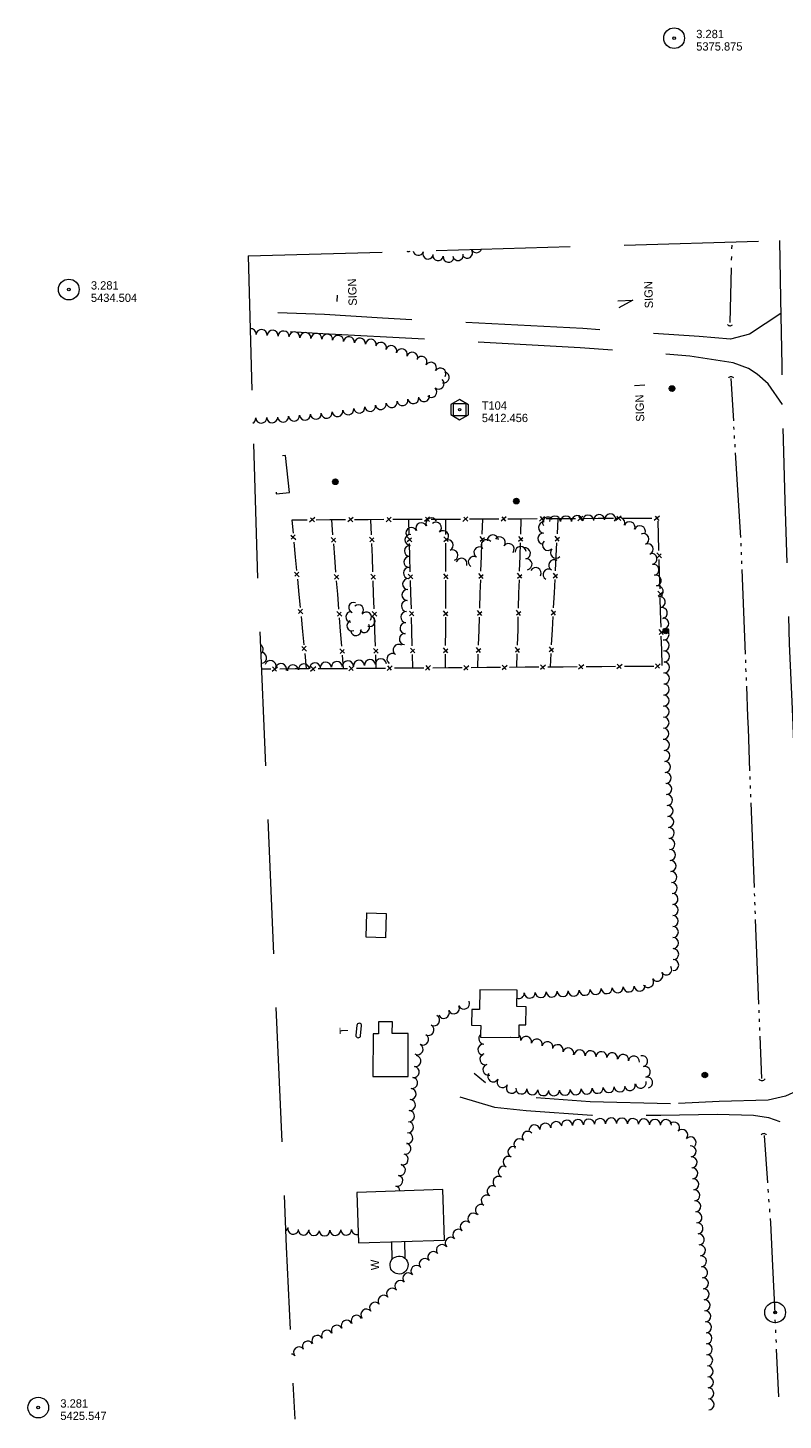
# Model space of a CAD drawing. Header units: feet. Extents: x 190725 to 192960, y 272700 to 273764.
# Tile 1 of 4: x 190725 to 191271, y 272756 to 273764. Entities that reach past the tile are written whole.
import ezdxf
from ezdxf.enums import TextEntityAlignment as Align

# ---------------------------------------------------------------- set-up
doc = ezdxf.new("R2010")
doc.units = ezdxf.units.FT
doc.header["$MEASUREMENT"] = 0
for name, pattern in [('DGN Style 3', [136.13208, 97.2372, -38.89488]), ('DGN Style 5', [68.06604, 29.17116, -38.89488]), ('DGN Style 6', [184.945154, 0.097237, -38.89488, 68.06604, -38.89488, 0.097237, -38.89488])]:
    doc.linetypes.add(name, pattern=pattern)
for name, color, linetype, lineweight in [('E_BLD', 251, 'Continuous', 13), ('E_BLD_Name', 231, 'Continuous', 0), ('E_DWY', 3, 'DGN Style 3', 0), ('E_LAND_Vegetation', 20, 'Continuous', 0), ('E_MAP_Control', 251, 'Continuous', 0), ('E_MAP_Limits', 20, 'DGN Style 3', 0), ('E_MAP_PassPoints', 43, 'Continuous', 0), ('E_MISCPROP', 43, 'Continuous', 0), ('E_MISCPROP_HvyLine', 251, 'Continuous', 13), ('E_MISCPROP_Railing', 43, 'Continuous', 0), ('E_PATH_Sidewalk', 3, 'DGN Style 5', 0), ('E_RDWY_Gravel', 43, 'DGN Style 3', 13), ('E_WTR', 251, 'DGN Style 6', 0)]:
    doc.layers.add(name, color=color, linetype=linetype, lineweight=lineweight)
doc.styles.add('Style-IGR_FONT_0', font='IGR_FONT_0.shx')

# ---------------------------------------------------------------- blocks, each defined once
blk = doc.blocks.new('TP')
at = {"layer": 'E_MAP_Control', "color": 151, "linetype": 'Continuous', "lineweight": 0, "flags": 128}
for points in [[(-6.4, 3.8), (-6.4, -3.6), (0, -7.4), (6.4, -3.7), (6.4, 3.6), (-0.1, 7.4)], [(-4.5, -4.5), (-4.5, 4.5), (4.5, 4.5), (4.5, -4.5)]]:
    blk.add_lwpolyline(points, close=True, dxfattribs=at)
at = {"layer": 'E_MAP_Control', "color": 151, "linetype": 'Continuous', "lineweight": 0}
blk.add_circle((0, 0), 0.871, dxfattribs=at)
blk = doc.blocks.new('PP_3')
at = {"layer": 'E_MAP_PassPoints', "color": 43, "linetype": 'Continuous', "lineweight": 0}
for radius in [7.5, 0.96]:
    blk.add_circle((0, 0), radius, dxfattribs=at)
blk = doc.blocks.new('PP_4')
at = {"layer": 'E_MAP_PassPoints', "color": 43, "linetype": 'Continuous', "lineweight": 0}
for radius in [7.5, 0.96]:
    blk.add_circle((0, 0), radius, dxfattribs=at)
blk = doc.blocks.new('CULVRT')
at = {"layer": 'E_MISCPROP_Railing', "color": 43, "linetype": 'Continuous', "lineweight": 0}
blk.add_arc((2, 1.5), 2.44, 216.8793, 323.1189, dxfattribs=at)
blk = doc.blocks.new('CULVRT_1')
at = {"layer": 'E_MISCPROP_Railing', "color": 43, "linetype": 'Continuous', "lineweight": 0}
blk.add_arc((2.2, 1.7), 2.77, 216.8795, 323.119, dxfattribs=at)
blk = doc.blocks.new('CULVRT_2')
at = {"layer": 'E_MISCPROP_Railing', "color": 43, "linetype": 'Continuous', "lineweight": 0}
blk.add_arc((1.9, 1.5), 2.42, 216.8792, 323.1188, dxfattribs=at)
blk = doc.blocks.new('CULVRT_3')
at = {"layer": 'E_MISCPROP_Railing', "color": 43, "linetype": 'Continuous', "lineweight": 0}
blk.add_arc((1.8, 1.3), 2.23, 216.8787, 323.1182, dxfattribs=at)
blk = doc.blocks.new('POLE')
at = {"layer": 'E_MISCPROP', "color": 1, "linetype": 'Continuous', "lineweight": 0}
for radius in [2.02, 1.52, 1.01, 0.502]:
    blk.add_circle((0, 0), radius, dxfattribs=at)
blk = doc.blocks.new('POLE_3')
at = {"layer": 'E_MISCPROP', "color": 1, "linetype": 'Continuous', "lineweight": 0}
for radius in [2.02, 1.52, 1.01, 0.502]:
    blk.add_circle((0, 0), radius, dxfattribs=at)
blk = doc.blocks.new('POLE_4')
at = {"layer": 'E_MISCPROP', "color": 1, "linetype": 'Continuous', "lineweight": 0}
for radius in [2.02, 1.52, 1.01, 0.502]:
    blk.add_circle((0, 0), radius, dxfattribs=at)
blk = doc.blocks.new('SIGN')
at = {"layer": 'E_MISCPROP', "color": 1, "linetype": 'Continuous', "lineweight": 0, "style": 'Style-IGR_FONT_0'}
blk.add_text('SIGN', height=6, rotation=0.0002, dxfattribs=at).set_placement((-9.6, 0), align=Align.MIDDLE_LEFT)
blk = doc.blocks.new('TK5_1')
at = {"layer": 'E_BLD', "color": 230, "linetype": 'Continuous', "lineweight": 0}
for p, q in [((8.7, 1.9), (1.6, 1.9)), ((1.7, -1.6), (8.8, -1.6))]:
    blk.add_line(p, q, dxfattribs=at)
for centre, start, end in [((1.7, 0.1), 93.5241, 269.5715), ((8.7, 0.1), 270.706, 89.9567)]:
    blk.add_arc(centre, 1.75, start, end, dxfattribs=at)
blk = doc.blocks.new('TA_1')
at = {"layer": 'E_BLD_Name', "color": 230, "linetype": 'Continuous', "lineweight": 0, "style": 'Style-IGR_FONT_0'}
blk.add_text('T', height=6, rotation=0.0002, dxfattribs=at).set_placement((-1.9, 0.2), align=Align.MIDDLE_LEFT)
blk = doc.blocks.new('SIGN_1')
at = {"layer": 'E_MISCPROP', "color": 1, "linetype": 'Continuous', "lineweight": 0, "style": 'Style-IGR_FONT_0'}
blk.add_text('SIGN', height=6, rotation=0.0002, dxfattribs=at).set_placement((-9.6, 0), align=Align.MIDDLE_LEFT)
blk = doc.blocks.new('WAL')
at = {"layer": 'E_MISCPROP_Railing', "color": 43, "linetype": 'Continuous', "lineweight": 0, "style": 'Style-IGR_FONT_0'}
blk.add_text('W', height=6, rotation=359.9998, dxfattribs=at).set_placement((-2.3, -0.3), align=Align.MIDDLE_LEFT)

msp = doc.modelspace()

# ---------------------------------------------------------------- linework, layer by layer
at = {"layer": 'E_DWY', "color": 2, "linetype": 'DGN Style 3', "lineweight": 0, "flags": 128}
for points in [[(191269.4, 273557), (191246.9, 273542), (191233, 273538.4), (191210.3, 273540.4), (191126.3, 273546.1), (190981.2, 273553.6), (190939.3, 273556.3), (190885.3, 273558.3)], [(191270.8, 273491.2), (191260.3, 273506), (191252.5, 273513.2), (191246.2, 273517.3), (191235.1, 273521.4), (191203.7, 273526.2), (191124.4, 273532.3), (191039.9, 273536.9), (190938, 273542.3), (190885.5, 273545.7)], [(191189.6, 272984.8), (191131.6, 272986.2), (191091.8, 272989.1), (191069.8, 272992.5), (191056.3, 272999.4), (191047.5, 273006.8)], [(191290.6, 272998.4), (191272.8, 272990.3), (191260.4, 272987.5), (191224.8, 272986.5), (191189.6, 272984.8)], [(191037.3, 272989.9), (191062.4, 272982.5), (191085.1, 272979.9), (191132.8, 272976.7), (191182.7, 272976.5), (191223.5, 272977.4), (191249.8, 272976.6), (191260.5, 272975), (191270.6, 272971.5), (191280.1, 272966.1), (191284.3, 272962.8), (191292.5, 272957.3)]]:
    msp.add_lwpolyline(points, dxfattribs=at)
at = {"layer": 'E_LAND_Vegetation', "color": 94, "linetype": 'Continuous', "lineweight": 0}
for centre, radius, start, end in [((190999.9, 273605.8), 3.85, 253.98, 289.3589), ((191007.1, 273603), 3.85, 192.3617, 339.1025), ((191014.2, 273600.3), 3.85, 159.1178, 339.1025), ((191021.4, 273599.1), 3.85, 171.1605, 351.1452), ((191029, 273597.9), 3.85, 171.1605, 351.1452), ((191035.9, 273599.3), 3.85, 190.9503, 10.935), ((191042.6, 273600.9), 3.85, 211.7796, 31.7643), ((191049.2, 273604.9), 3.85, 211.7796, 340.3096), ((190885.8, 273542.1), 3.98, 355.9054, 95.0861), ((190893.7, 273541.5), 3.98, 355.9054, 175.8901), ((190901.7, 273541), 3.98, 355.9054, 175.8901), ((190909.6, 273540.4), 3.98, 355.9054, 175.8901), ((190917.5, 273539.8), 3.98, 355.9054, 175.8901), ((190925.5, 273539.3), 3.98, 355.9054, 175.8901), ((190933.4, 273538.7), 3.98, 355.9054, 175.8901), ((190941.2, 273538.1), 3.98, 353.4617, 173.4464), ((190949.1, 273537.2), 3.98, 353.4617, 173.4464), ((190957, 273536.3), 3.98, 353.4617, 173.4464), ((190964.9, 273535.3), 3.98, 353.4617, 173.4464), ((190972.8, 273534.4), 3.98, 353.4617, 173.4464), ((190980.1, 273532.2), 3.98, 342.4615, 162.4461), ((190987.6, 273529.8), 3.98, 342.4615, 162.4461), ((190995.2, 273527.4), 3.98, 342.4615, 162.4461), ((191002.8, 273525), 3.98, 342.4615, 162.4461), ((191009.5, 273522), 3.98, 328.2904, 148.2751), ((191016.3, 273517.8), 3.98, 328.2904, 148.2751), ((191021.9, 273506.3), 3.98, 228.5992, 48.5839), ((191023.1, 273513.6), 3.98, 328.2904, 148.2751), ((191025.5, 273510.8), 3.98, 256.6344, 76.6191), ((191011.3, 273497.2), 3.98, 190.3673, 10.352), ((191016.6, 273500.3), 3.98, 228.5992, 48.5839), ((190956.5, 273487.7), 3.98, 188.8909, 8.8756), ((190964.4, 273488.9), 3.98, 188.8909, 8.8756), ((190972.3, 273490.1), 3.98, 188.8909, 8.8756), ((190980, 273491.5), 3.98, 190.3673, 10.352), ((190987.9, 273492.9), 3.98, 190.3673, 10.352), ((190995.7, 273494.3), 3.98, 190.3673, 10.352), ((191003.5, 273495.7), 3.98, 190.3673, 10.352), ((190885.5, 273481.2), 3.98, 298.6177, 2.6059), ((190893.5, 273481.6), 3.98, 182.6212, 2.6059), ((190901.4, 273481.9), 3.98, 182.6212, 2.6059), ((190909.3, 273482.4), 3.98, 185.1183, 5.103), ((190917.2, 273483.1), 3.98, 185.1183, 5.103), ((190925.1, 273483.8), 3.98, 185.1183, 5.103), ((190933, 273484.5), 3.98, 185.1183, 5.103), ((190940.8, 273485.2), 3.98, 188.8909, 8.8756), ((190948.7, 273486.4), 3.98, 188.8909, 8.8756), ((191016.7, 273405), 3.99, 25.2825, 205.2671), ((191101, 273405.7), 3.99, 33.8879, 213.8725), ((191106, 273406.4), 3.99, 359.9886, 179.9733), ((191114, 273406.4), 3.99, 359.9886, 179.9733), ((191122.1, 273406.7), 3.99, 3.1565, 183.1412), ((191130.1, 273407.1), 3.99, 3.1565, 183.1412), ((191138, 273407.5), 3.99, 3.1565, 183.1412), ((191146, 273408), 3.99, 3.1565, 183.1412), ((191152.6, 273405.3), 3.99, 338.6461, 158.6307), ((191001.5, 273393.1), 3.99, 87.2153, 267.2), ((191002.2, 273398.2), 3.99, 25.2825, 205.2671), ((191009.4, 273401.6), 3.99, 25.2825, 205.2671), ((191019.9, 273401.9), 3.99, 310.632, 130.6167), ((191025.1, 273395.8), 3.99, 310.632, 130.6167), ((191061.1, 273392.8), 3.99, 4.0362, 184.0209), ((191097.6, 273394.1), 3.99, 86.6646, 266.6493), ((191098.1, 273402.1), 3.99, 86.6646, 266.6493), ((191160, 273402.3), 3.99, 338.6461, 158.6307), ((191167.5, 273399.4), 3.99, 338.6461, 158.6307), ((191170, 273393.7), 3.99, 293.9434, 113.928), ((191001.1, 273385.1), 3.99, 87.2153, 267.2), ((191028.5, 273389.3), 3.99, 294.2377, 114.2224), ((191051.4, 273384.1), 3.99, 59.0392, 239.0238), ((191056.6, 273389.3), 3.99, 42.2596, 222.2443), ((191066.1, 273391.3), 3.99, 323.0745, 143.0592), ((191072.5, 273386.5), 3.99, 323.0745, 143.0592), ((191081.2, 273384.4), 3.99, 3.6044, 183.5891), ((191084.3, 273383.4), 3.99, 278.4446, 98.4293), ((191101, 273389.5), 3.99, 135.7669, 315.7515), ((191106.7, 273383.9), 3.99, 135.7669, 315.7515), ((191173.2, 273386.4), 3.99, 293.9434, 113.928), ((191000.7, 273377.1), 3.99, 87.2153, 267.2), ((191031.8, 273382), 3.99, 294.2377, 114.2224), ((191038.4, 273375.9), 3.99, 341.2953, 161.28), ((191047.3, 273377.2), 3.99, 59.0392, 239.0238), ((191085.5, 273375.5), 3.99, 278.4446, 98.4293), ((191105.5, 273374.8), 3.99, 59.2201, 239.2047), ((191175.9, 273379.4), 3.99, 280.8593, 100.844), ((191000.3, 273369.1), 3.99, 87.2153, 267.2), ((191092.1, 273369.1), 3.99, 331.5954, 151.5801), ((191101.4, 273368), 3.99, 59.2201, 239.2047), ((191177.4, 273371.5), 3.99, 280.8593, 100.844), ((191178.9, 273363.7), 3.99, 280.8593, 100.844), ((190999.3, 273353.2), 3.99, 86.5429, 266.5276), ((190999.8, 273361.1), 3.99, 86.5429, 266.5276), ((191180.4, 273355.9), 3.99, 280.8593, 100.844), ((190960.5, 273344.1), 3.75, 71.4903, 251.475), ((190998.9, 273345.2), 3.99, 86.5429, 266.5276), ((191181.9, 273348), 3.99, 280.8593, 100.844), ((190958.4, 273337.4), 3.75, 84.6227, 264.6074), ((190963.8, 273342.4), 3.75, 314.9495, 134.9342), ((190969.5, 273337.2), 3.75, 323.5681, 143.5527), ((190972.1, 273334.2), 3.75, 248.0285, 68.0131), ((190998.4, 273337.2), 3.99, 86.5429, 266.5276), ((191183.4, 273340.2), 3.99, 280.8593, 100.844), ((191184.4, 273332.6), 3.99, 271.4153, 91.4), ((190959.2, 273331), 3.75, 110.7079, 290.6925), ((190962, 273327.6), 3.75, 188.3652, 8.3499), ((190968.1, 273329.8), 3.75, 213.1436, 33.1283), ((190997.9, 273329.2), 3.99, 86.5429, 266.5276), ((191184.6, 273324.6), 3.99, 271.4153, 91.4), ((190890.9, 273313.8), 3.99, 315.5231, 62.4993), ((190992.9, 273313.5), 3.99, 55.4825, 235.4671), ((190997.4, 273321.3), 3.99, 86.5429, 266.5276), ((191184.8, 273316.7), 3.99, 271.4153, 91.4), ((190893.4, 273307.7), 3.99, 282.575, 95.3473), ((190972.2, 273302.5), 3.99, 4.3102, 184.2949), ((190980.1, 273303.1), 3.99, 4.3102, 184.2949), ((190988.4, 273306.9), 3.99, 55.4825, 235.4671), ((191185, 273308.7), 3.99, 271.4153, 91.4), ((190900.2, 273301.8), 3.99, 343.9966, 163.9813), ((190907.9, 273299.6), 3.99, 343.9966, 163.9813), ((190916.4, 273298.6), 3.99, 5.191, 185.1757), ((190924.4, 273299.4), 3.99, 5.191, 185.1757), ((190932.4, 273300.1), 3.99, 5.191, 185.1757), ((190940.2, 273300.7), 3.99, 3.1844, 183.1691), ((190948.2, 273301.1), 3.99, 3.1844, 183.1691), ((190956.2, 273301.6), 3.99, 3.1844, 183.1691), ((190964.2, 273302), 3.99, 3.1844, 183.1691), ((191185, 273300.8), 3.99, 269.4152, 89.3999), ((191184.9, 273292.8), 3.99, 269.4152, 89.3999), ((191184.8, 273284.8), 3.99, 269.4152, 89.3999), ((191184.7, 273276.8), 3.99, 269.4152, 89.3999), ((191184.7, 273268.8), 3.99, 269.4152, 89.3999), ((191184.6, 273260.8), 3.99, 269.4152, 89.3999), ((191184.5, 273252.8), 3.99, 269.4152, 89.3999), ((191184.9, 273244.7), 3.99, 273.1832, 93.1679), ((191185.3, 273236.7), 3.99, 273.1832, 93.1678), ((191185.7, 273228.8), 3.99, 273.1832, 93.1678), ((191186.2, 273220.8), 3.99, 273.1832, 93.1678), ((191186.6, 273212.8), 3.99, 273.1832, 93.1679), ((191187.1, 273204.8), 3.99, 273.1832, 93.1679), ((191187.5, 273196.9), 3.99, 273.1832, 93.1678), ((191188, 273188.9), 3.99, 273.1832, 93.1679), ((191188.4, 273180.9), 3.99, 273.1832, 93.1678), ((191188.8, 273172.9), 3.99, 273.1832, 93.1678), ((191189.3, 273165), 3.99, 273.1832, 93.1679), ((191189.7, 273157), 3.99, 273.1832, 93.1679), ((191190.2, 273149), 3.99, 273.1832, 93.1678), ((191190.6, 273141), 3.99, 273.1832, 93.1678), ((191191.1, 273133.1), 3.99, 273.1832, 93.1678), ((191191.3, 273125.2), 3.99, 270.5447, 90.5294), ((191191.3, 273117.2), 3.99, 270.5447, 90.5294), ((191191.4, 273109.2), 3.99, 270.5447, 90.5294), ((191191.5, 273101.2), 3.99, 270.5447, 90.5294), ((191191.6, 273093.2), 3.99, 270.5447, 90.5294), ((191186.6, 273082.1), 3.99, 214.6408, 34.6254), ((191191.6, 273085.3), 3.99, 270.5447, 90.5294), ((191173.5, 273073), 3.99, 214.6408, 34.6254), ((191180.1, 273077.6), 3.99, 214.6408, 34.6254), ((191079.8, 273065), 3.99, 251.8338, 2.5934), ((191087.8, 273065.3), 3.99, 182.6087, 2.5934), ((191095.7, 273065.7), 3.99, 182.6087, 2.5934), ((191103.7, 273066.1), 3.99, 182.6087, 2.5934), ((191111.7, 273066.4), 3.99, 182.6087, 2.5934), ((191119.6, 273066.8), 3.99, 184.336, 4.3206), ((191127.6, 273067.4), 3.99, 184.336, 4.3206), ((191135.5, 273068), 3.99, 184.336, 4.3206), ((191143.5, 273068.6), 3.99, 184.336, 4.3206), ((191151.5, 273069.2), 3.99, 184.336, 4.3206), ((191159.4, 273069.8), 3.99, 184.336, 4.3206), ((191167.4, 273070.4), 3.99, 184.336, 4.3206), ((191032.9, 273054), 4.01, 204.5665, 24.5511), ((191040.2, 273057.4), 4.01, 204.5665, 24.5511), ((191018.5, 273045.3), 4.01, 240.4361, 60.4208), ((191025.6, 273050.7), 4.01, 204.5665, 24.5511), ((191010.6, 273031.4), 4.01, 240.4361, 60.4208), ((191014.5, 273038.3), 4.01, 240.4361, 60.4208), ((191054.9, 273032), 3.97, 131.5244, 265.327), ((191077.5, 273031.6), 3.97, 346.2469, 48.4453), ((191006.6, 273024.4), 4.01, 240.4361, 60.4208), ((191054.2, 273024.1), 3.97, 85.3423, 265.327), ((191077.5, 273031.6), 3.97, 160.2553, 166.2315), ((191085.2, 273029.7), 3.97, 346.2469, 166.2315), ((191092.9, 273027.8), 3.97, 346.2469, 166.2315), ((191100.6, 273025.9), 3.97, 346.2469, 166.2315), ((191108.1, 273023.7), 3.97, 343.0448, 163.0294), ((191115.7, 273021.4), 3.97, 343.0448, 163.0294), ((191123.9, 273020), 3.97, 355.0461, 175.0308), ((191005.1, 273015.8), 4.01, 260.9759, 80.9606), ((191055.7, 273017.1), 3.97, 106.2801, 286.2647), ((191131.8, 273019.3), 3.97, 355.0461, 175.0308), ((191139.7, 273018.6), 3.97, 355.0461, 175.0308), ((191147.5, 273017.8), 3.97, 351.7348, 171.7195), ((191155.4, 273016.6), 3.97, 351.7348, 171.7195), ((191163.2, 273015.5), 3.97, 351.7348, 171.7195), ((191169.2, 273015.7), 3.97, 283.1859, 103.1706), ((191002.6, 273000), 4.01, 260.9759, 80.9606), ((191003.8, 273007.9), 4.01, 260.9759, 80.9606), ((191057.9, 273009.5), 3.97, 106.2801, 286.2647), ((191061.3, 273004.7), 3.97, 148.5051, 328.4898), ((191171, 273008), 3.97, 283.1859, 103.1706), ((191172.8, 273000.3), 3.97, 283.1859, 103.1706), ((191001.6, 272991.9), 4.01, 265.5612, 85.5459), ((191068.1, 273000.5), 3.97, 148.5051, 328.4898), ((191074.8, 272996.4), 3.97, 148.5051, 328.4898), ((191081.8, 272995.9), 3.97, 175.8551, 355.8398), ((191089.7, 272995.3), 3.97, 175.8551, 355.8398), ((191097.6, 272994.7), 3.97, 175.8551, 355.8398), ((191105.3, 272994.6), 3.97, 183.0596, 3.0443), ((191113.2, 272995), 3.97, 183.0596, 3.0443), ((191121.1, 272995.4), 3.97, 183.0596, 3.0443), ((191129, 272995.9), 3.97, 183.6018, 3.5865), ((191136.9, 272996.4), 3.97, 183.6018, 3.5865), ((191144.9, 272996.9), 3.97, 183.6018, 3.5865), ((191152.8, 272997.4), 3.97, 183.6018, 3.5865), ((191160.3, 272998.4), 3.97, 192.6086, 12.5933), ((191168.1, 273000.1), 3.97, 192.6086, 12.5933), ((191001, 272983.9), 4.01, 265.5612, 85.5459), ((191000.3, 272975.9), 4.01, 265.5612, 85.5459), ((191122.7, 272969.4), 4, 2.8564, 182.8411), ((191130.7, 272969.8), 4, 2.8564, 182.8411), ((191138.7, 272970.2), 4, 2.8564, 182.8411), ((191146.7, 272970.6), 4, 2.8564, 182.8411), ((191154.5, 272970.5), 4, 358.064, 178.0486), ((191162.5, 272970.2), 4, 358.064, 178.0486), ((191170.4, 272969.9), 4, 358.064, 178.0486), ((191178.4, 272969.6), 4, 358.064, 178.0486), ((191186.4, 272969.4), 4, 358.064, 178.0486), ((190999.1, 272959.9), 4.01, 265.5612, 85.5459), ((190999.7, 272967.9), 4.01, 265.5612, 85.5459), ((191086.3, 272960.9), 4, 41.8664, 221.8511), ((191091.2, 272965.6), 4, 8.5456, 188.5302), ((191099.1, 272966.8), 4, 8.5456, 188.5302), ((191107, 272968), 4, 8.5456, 188.5302), ((191114.7, 272969), 4, 2.8564, 182.8411), ((191192.3, 272967.6), 4, 318.1356, 138.1203), ((191198.2, 272962.3), 4, 318.1356, 138.1203), ((190997.8, 272952.4), 4.01, 255.5663, 75.551), ((191076, 272950), 4, 64.1055, 244.0902), ((191080.3, 272955.5), 4, 41.8664, 221.8511), ((191204.2, 272956.9), 4, 318.1356, 138.1203), ((191204.2, 272950.4), 4, 274.7688, 94.7535), ((190995.8, 272944.6), 4.01, 255.5663, 75.551), ((191072.5, 272942.8), 4, 64.1055, 244.0902), ((191204.9, 272942.4), 4, 274.7688, 94.7535), ((190993.8, 272936.9), 4.01, 255.5663, 75.551), ((191069, 272935.6), 4, 64.1055, 244.0902), ((191205.5, 272934.5), 4, 274.7688, 94.7535), ((190991.9, 272929.1), 4.01, 255.5663, 75.551), ((190989.9, 272921.4), 4.01, 4.6014, 75.551), ((191061, 272921.6), 4, 57.9066, 237.8913), ((191065.2, 272928.3), 4, 57.9066, 237.8913), ((191206.2, 272926.5), 4, 274.7688, 94.7535), ((191056.7, 272914.8), 4, 57.9066, 237.8913), ((191206.9, 272918.5), 4, 274.7688, 94.7535), ((191207.6, 272910.5), 4, 275.8297, 95.8143), ((191047, 272901.7), 4, 46.8643, 226.849), ((191052.5, 272908), 4, 57.9066, 237.8913), ((191208.4, 272902.6), 4, 275.8297, 95.8143), ((190909.1, 272896.3), 3.9, 300.9318, 345.1528), ((190916.6, 272894.3), 3.9, 165.1681, 345.1528), ((190924, 272893.7), 3.9, 176.4746, 356.4592), ((190931.7, 272893.3), 3.9, 176.4746, 356.4592), ((190939.3, 272893.1), 3.9, 182.3374, 2.3221), ((190947.1, 272893.4), 3.9, 182.3374, 2.3221), ((190954.9, 272893.7), 3.9, 182.3374, 2.3221), ((190962.7, 272894), 3.9, 182.3374, 284.31), ((191036.1, 272890), 4, 46.8643, 226.849), ((191041.5, 272895.8), 4, 46.8643, 226.849), ((191209.2, 272894.6), 4, 275.8297, 95.8143), ((191024.2, 272878.9), 4, 39.0416, 219.0263), ((191030.6, 272884.2), 4, 46.8643, 226.849), ((191210.1, 272886.7), 4, 275.8297, 95.8143), ((191210.9, 272878.7), 4, 275.8297, 95.8143), ((191011.8, 272868.8), 4, 39.0416, 219.0263), ((191018, 272873.9), 4, 39.0416, 219.0263), ((191211.7, 272870.8), 4, 275.8297, 95.8143), ((191005.8, 272863.8), 4, 43.2089, 223.1936), ((191212.5, 272862.8), 4, 275.8297, 95.8143), ((190994.1, 272852.9), 4, 43.2089, 223.1936), ((190999.9, 272858.4), 4, 43.2089, 223.1936), ((191213.2, 272854.9), 4, 273.9452, 93.9299), ((190982, 272842.3), 4, 39.0855, 219.0702), ((190988.2, 272847.3), 4, 39.0855, 219.0702), ((191213.7, 272846.9), 4, 273.9452, 93.9299), ((191214.3, 272839), 4, 273.9452, 93.9299), ((190969.6, 272832.2), 4, 39.0855, 219.0702), ((190975.8, 272837.2), 4, 39.0855, 219.0702), ((191214.8, 272831), 4, 273.9452, 93.9299), ((190948.2, 272820.5), 4, 26.9487, 206.9334), ((190955.3, 272824.1), 4, 26.9487, 206.9334), ((190962.5, 272827.7), 4, 26.9487, 206.9334), ((191215.4, 272823), 4, 273.9452, 93.9299), ((190927.2, 272809.1), 4, 30.1662, 210.1508), ((190934.1, 272813.2), 4, 30.1662, 210.1508), ((190941.1, 272816.9), 4, 26.9487, 206.9334), ((191215.7, 272815.1), 4, 271.8646, 91.8493), ((190914.8, 272799.7), 4, 40.0318, 81.9172), ((190920.9, 272804.9), 4, 40.0318, 220.0165), ((191215.9, 272807.1), 4, 271.8646, 91.8493), ((191216.2, 272799.1), 4, 271.8646, 91.8493), ((191216.5, 272791.1), 4, 271.8646, 91.8493), ((191216.7, 272783.2), 4, 271.8646, 91.8493), ((191217, 272775.2), 4, 271.8646, 91.8493), ((191217.2, 272767.2), 4, 271.8646, 91.8493)]:
    msp.add_arc(centre, radius, start, end, dxfattribs=at)
at = {"layer": 'E_MAP_Limits', "color": 3, "linetype": 'DGN Style 3', "lineweight": 0, "flags": 128}
for points in [[(190883.9, 273598.7), (191683.6, 273622)], [(190883.9, 273598.7), (190890.7, 273365.5), (190911.6, 272881.3), (190917.7, 272756.4)]]:
    msp.add_lwpolyline(points, dxfattribs=at)
at = {"layer": 'E_MISCPROP', "color": 1, "linetype": 'Continuous', "lineweight": 0}
for p, q in [((190948.5, 273565.7), (190948.7, 273570.2)), ((191151.5, 273566.1), (191162.4, 273566.6)), ((191162.4, 273566.6), (191152.2, 273561.2)), ((191163.5, 273505), (191171, 273505.3))]:
    msp.add_line(p, q, dxfattribs=at)
at = {"layer": 'E_MISCPROP_HvyLine', "color": 230, "linetype": 'Continuous', "lineweight": 13, "flags": 128}
for points in [[(190969.4, 273105.5), (190969.8, 273123), (190983.8, 273122.6), (190983.4, 273105.1)], [(191078.6, 273067.1), (191051.7, 273067.4), (191051.5, 273053), (191045.8, 273053), (191045.7, 273041.7), (191052.3, 273041.6), (191052.2, 273035.6), (191052.2, 273033.2), (191080.1, 273032.9), (191080.2, 273042), (191085, 273041.9), (191085.1, 273055.1), (191078.5, 273055.2)], [(190974.3, 273004.7), (190999.7, 273004.5), (190999.9, 273035.8), (190988.3, 273035.8), (190988.4, 273044.2), (190978.4, 273044.2), (190978.3, 273035.6), (190974.5, 273035.6)], [(190963.9, 272884.2), (191026.1, 272886.2), (191025, 272922.7), (190962.7, 272920.7)]]:
    msp.add_lwpolyline(points, close=True, dxfattribs=at)
at = {"layer": 'E_MISCPROP_Railing', "color": 43, "linetype": 'Continuous', "lineweight": 0}
for p, q in [((190932.2, 273409.3), (190928.5, 273406)), ((190932, 273406.1), (190929.2, 273409.2)), ((190959.9, 273409.4), (190956.2, 273406.2)), ((190959.7, 273406.2), (190956.9, 273409.3)), ((190987.6, 273409.5), (190983.9, 273406.3)), ((190987.4, 273406.3), (190984.6, 273409.4)), ((191015.3, 273409.7), (191011.6, 273406.4)), ((191015.2, 273406.4), (191012.4, 273409.6)), ((191043, 273409.8), (191039.3, 273406.5)), ((191042.9, 273406.6), (191040.1, 273409.7)), ((191070.7, 273409.9), (191067.1, 273406.7)), ((191070.6, 273406.7), (191067.8, 273409.8)), ((191098.5, 273410), (191094.8, 273406.8)), ((191098.3, 273406.8), (191095.5, 273410)), ((191126.2, 273410.2), (191122.5, 273406.9)), ((191126, 273406.9), (191123.2, 273410.1)), ((191153.9, 273410.3), (191150.2, 273407.1)), ((191153.7, 273407.1), (191150.9, 273410.2)), ((191181.6, 273410.4), (191177.9, 273407.2)), ((191181.5, 273407.2), (191178.7, 273410.3)), ((190914.9, 273396.6), (190918.4, 273393.3)), ((190918, 273396.7), (190915.2, 273393.7)), ((190947.5, 273391.6), (190944.1, 273394.9)), ((190944.4, 273391.5), (190947.2, 273394.4)), ((190975.2, 273391.7), (190971.9, 273395.1)), ((190972, 273391.7), (190975, 273394.5)), ((191002.4, 273391.8), (190999.1, 273395.3)), ((190999.2, 273391.9), (191002.2, 273394.6)), ((191028.7, 273391.9), (191025.6, 273395.4)), ((191025.6, 273392), (191028.7, 273394.7)), ((191051.8, 273392.2), (191055, 273394.8)), ((191054.9, 273391.9), (191051.9, 273395.6)), ((191079.7, 273392.3), (191082.8, 273394.9)), ((191082.8, 273392.1), (191079.8, 273395.7)), ((191106.1, 273392.5), (191109.3, 273395)), ((191109.2, 273392.2), (191106.3, 273395.9)), ((191183.2, 273380.1), (191179.8, 273383.7)), ((191179.9, 273380.1), (191183, 273383)), ((190917.5, 273369.7), (190921, 273366.4)), ((190920.6, 273369.8), (190917.9, 273366.8)), ((190949.6, 273364.7), (190946.2, 273368.1)), ((190946.5, 273364.6), (190949.3, 273367.6)), ((190976.1, 273364.8), (190972.9, 273368.3)), ((190973, 273364.8), (190975.9, 273367.6)), ((191003.1, 273364.9), (190999.9, 273368.4)), ((191000, 273365), (191003, 273367.8)), ((191028.7, 273365), (191025.6, 273368.6)), ((191025.6, 273365.2), (191028.6, 273367.9)), ((191050.9, 273365.4), (191054.1, 273368)), ((191054, 273365.1), (191051, 273368.8)), ((191078.9, 273365.5), (191082, 273368.1)), ((191082, 273365.3), (191079, 273369)), ((191104.7, 273365.7), (191107.9, 273368.3)), ((191107.8, 273365.4), (191104.9, 273369.1)), ((191183.9, 273352.4), (191180.6, 273356)), ((191180.7, 273352.4), (191183.8, 273355.3)), ((190920.1, 273342.8), (190923.6, 273339.5)), ((190923.3, 273342.9), (190920.5, 273339.9)), ((190951.7, 273337.8), (190948.3, 273341.2)), ((190948.6, 273337.8), (190951.4, 273340.7)), ((190977.1, 273337.9), (190973.8, 273341.4)), ((190973.9, 273338), (190976.9, 273340.8)), ((191003.9, 273338.1), (191000.7, 273341.6)), ((191000.8, 273338.2), (191003.7, 273341)), ((191028.6, 273338.2), (191025.5, 273341.8)), ((191025.5, 273338.4), (191028.6, 273341.1)), ((191050, 273338.6), (191053.2, 273341.2)), ((191053.1, 273338.3), (191050.1, 273342)), ((191078.1, 273338.8), (191081.3, 273341.4)), ((191081.2, 273338.5), (191078.2, 273342.2)), ((191103.3, 273338.9), (191106.5, 273341.5)), ((191106.4, 273338.6), (191103.5, 273342.4)), ((191184.7, 273324.7), (191181.4, 273328.3)), ((191181.5, 273324.7), (191184.5, 273327.6)), ((190922.8, 273315.9), (190926.2, 273312.6)), ((190925.9, 273316.1), (190923.1, 273313.1)), ((190953.8, 273311), (190950.4, 273314.3)), ((190950.7, 273310.9), (190953.6, 273313.8)), ((190978, 273311.1), (190974.8, 273314.5)), ((190974.9, 273311.1), (190977.9, 273313.9)), ((191004.6, 273311.3), (191001.4, 273314.7)), ((191001.5, 273311.3), (191004.5, 273314.1)), ((191028.6, 273311.4), (191025.5, 273315)), ((191025.5, 273311.5), (191028.5, 273314.2)), ((191049.1, 273311.8), (191052.3, 273314.4)), ((191052.2, 273311.5), (191049.2, 273315.2)), ((191077.4, 273312), (191080.5, 273314.6)), ((191080.5, 273311.7), (191077.5, 273315.4)), ((191101.9, 273312.2), (191105.1, 273314.7)), ((191105, 273311.8), (191102.1, 273315.6)), ((190901.5, 273298), (190905.2, 273301.3)), ((190901.6, 273301.2), (190904.4, 273298.1)), ((190929.2, 273298.2), (190932.9, 273301.5)), ((190929.4, 273301.4), (190932.2, 273298.3)), ((190956.9, 273298.4), (190960.6, 273301.7)), ((190957.1, 273301.6), (190959.9, 273298.5)), ((190984.6, 273298.6), (190988.3, 273301.9)), ((190984.8, 273301.9), (190987.6, 273298.7)), ((191012.4, 273298.8), (191016, 273302.1)), ((191012.5, 273302.1), (191015.3, 273298.9)), ((191040.1, 273299), (191043.7, 273302.3)), ((191040.2, 273302.3), (191043, 273299.1)), ((191067.8, 273299.3), (191071.5, 273302.5)), ((191067.9, 273302.5), (191070.7, 273299.3)), ((191095.5, 273299.5), (191099.2, 273302.7)), ((191095.6, 273302.7), (191098.5, 273299.5)), ((191123.2, 273299.7), (191126.9, 273302.9)), ((191123.4, 273302.9), (191126.2, 273299.8)), ((191150.9, 273299.9), (191154.6, 273303.1)), ((191151.1, 273303.1), (191153.9, 273300)), ((191178.6, 273300.1), (191182.3, 273303.3)), ((191178.8, 273303.3), (191181.6, 273300.2))]:
    msp.add_line(p, q, dxfattribs=at)
at = {"layer": 'E_MISCPROP_Railing', "color": 43, "linetype": 'Continuous', "lineweight": 0, "flags": 128}
for points in [[(190926.8, 273407.5), (190915.5, 273407.5)], [(190915.5, 273407.5), (190916.5, 273397.9)], [(190943.2, 273407.6), (190933.3, 273407.5)], [(190954.5, 273407.6), (190943.2, 273407.6)], [(190945.4, 273396.7), (190944.6, 273407.6)], [(190970.9, 273407.7), (190961, 273407.7)], [(190982.2, 273407.8), (190970.9, 273407.7)], [(190973.3, 273396.8), (190972.9, 273407.7)], [(190998.7, 273407.9), (190988.8, 273407.8)], [(191009.9, 273407.9), (190998.7, 273407.9)], [(191000.5, 273397), (191000.2, 273407.9)], [(191026.4, 273408), (191016.5, 273407.9)], [(191037.6, 273408), (191026.4, 273408)], [(191027.1, 273397.1), (191027.1, 273408)], [(191054.1, 273408.1), (191044.2, 273408.1)], [(191053.4, 273397.2), (191053.8, 273408.1)], [(191065.4, 273408.2), (191054.1, 273408.1)], [(191081.8, 273408.2), (191071.9, 273408.2)], [(191081.3, 273397.3), (191081.6, 273408.2)], [(191093.1, 273408.3), (191081.8, 273408.2)], [(191109.5, 273408.4), (191099.6, 273408.3)], [(191107.9, 273397.5), (191108.4, 273408.4)], [(191120.8, 273408.4), (191109.5, 273408.4)], [(191137.2, 273408.5), (191127.3, 273408.4)], [(191148.5, 273408.5), (191137.2, 273408.5)], [(191165, 273408.6), (191155.1, 273408.6)], [(191176.2, 273408.7), (191165, 273408.6)], [(191181, 273396.7), (191180.7, 273406.6)], [(190917.1, 273391.5), (190918.1, 273380.6)], [(190946.7, 273380.7), (190945.9, 273390.3)], [(190973.9, 273380.9), (190973.5, 273390.5)], [(191001, 273381), (191000.7, 273390.6)], [(191027, 273381.2), (191027.1, 273390.7)], [(191052.9, 273381.3), (191053.2, 273390.9)], [(191080.8, 273381.4), (191081.1, 273391)], [(191107, 273381.6), (191107.5, 273391.1)], [(191181.3, 273385.4), (191181, 273396.7)], [(190918.1, 273380.6), (190919.1, 273371)], [(190947.5, 273369.8), (190946.7, 273380.7)], [(190974.2, 273370), (190973.9, 273380.9)], [(191001.3, 273370.1), (191001, 273381)], [(191027, 273370.3), (191027, 273381.2)], [(191052.5, 273370.4), (191052.9, 273381.3)], [(191080.5, 273370.6), (191080.8, 273381.4)], [(191106.4, 273370.7), (191107, 273381.6)], [(191181.7, 273369), (191181.5, 273378.9)], [(191182.1, 273357.7), (191181.7, 273369)], [(190919.7, 273364.6), (190920.8, 273353.7)], [(190948.8, 273353.9), (190948, 273363.5)], [(190974.8, 273354), (190974.5, 273363.6)], [(191001.7, 273354.2), (191001.5, 273363.8)], [(191027, 273354.3), (191027, 273363.9)], [(191052, 273354.5), (191052.3, 273364.1)], [(191080, 273354.6), (191080.3, 273364.2)], [(191105.6, 273354.8), (191106.1, 273364.4)], [(190920.8, 273353.7), (190921.7, 273344.1)], [(190949.7, 273342.9), (190948.8, 273353.9)], [(190975.2, 273343.1), (190974.8, 273354)], [(191002.1, 273343.3), (191001.7, 273354.2)], [(191027, 273343.4), (191027, 273354.3)], [(191051.6, 273343.6), (191052, 273354.5)], [(191079.7, 273343.8), (191080, 273354.6)], [(191105, 273343.9), (191105.6, 273354.8)], [(191182.5, 273341.3), (191182.2, 273351.2)], [(190922.3, 273337.7), (190923.4, 273326.8)], [(190950.9, 273327), (190950.1, 273336.6)], [(190975.8, 273327.2), (190975.4, 273336.8)], [(191002.5, 273327.3), (191002.2, 273336.9)], [(191027, 273327.5), (191027, 273337.1)], [(191051.1, 273327.7), (191051.4, 273337.2)], [(191079.3, 273327.9), (191079.5, 273337.4)], [(191104.2, 273328), (191104.7, 273337.6)], [(191182.8, 273330), (191182.5, 273341.3)], [(190923.4, 273326.8), (190924.3, 273317.2)], [(190951.8, 273316.1), (190950.9, 273327)], [(190976.2, 273316.2), (190975.8, 273327.2)], [(191002.8, 273316.4), (191002.5, 273327.3)], [(191026.9, 273316.6), (191027, 273327.5)], [(191050.7, 273316.8), (191051.1, 273327.7)], [(191079, 273317), (191079.3, 273327.9)], [(191103.6, 273317.1), (191104.2, 273328)], [(191183.3, 273313.6), (191183, 273323.5)], [(190925, 273310.8), (190926, 273299.9)], [(190953, 273300.1), (190952.3, 273309.7)], [(190976.7, 273300.3), (190976.4, 273309.9)], [(191003.3, 273300.5), (191003, 273310.1)], [(191026.9, 273300.7), (191026.9, 273310.3)], [(191050.2, 273300.9), (191050.5, 273310.4)], [(191078.5, 273301.1), (191078.8, 273310.6)], [(191102.8, 273301.2), (191103.3, 273310.8)], [(191183.6, 273302.3), (191183.3, 273313.6)], [(190893.5, 273299.7), (190900.3, 273299.7)], [(190906.9, 273299.8), (190918.1, 273299.9)], [(190918.1, 273299.9), (190928, 273299.9)], [(190934.6, 273300), (190945.9, 273300.1)], [(190945.9, 273300.1), (190955.8, 273300.1)], [(190962.3, 273300.2), (190973.6, 273300.3)], [(190973.6, 273300.3), (190983.5, 273300.3)], [(190990, 273300.4), (191001.3, 273300.5)], [(191001.3, 273300.5), (191011.2, 273300.6)], [(191017.7, 273300.6), (191029, 273300.7)], [(191029, 273300.7), (191038.9, 273300.8)], [(191045.5, 273300.8), (191056.7, 273300.9)], [(191056.7, 273300.9), (191066.6, 273301)], [(191073.2, 273301), (191084.4, 273301.1)], [(191084.4, 273301.1), (191094.3, 273301.2)], [(191100.9, 273301.2), (191112.1, 273301.3)], [(191112.1, 273301.3), (191122, 273301.4)], [(191128.6, 273301.4), (191139.9, 273301.5)], [(191139.9, 273301.5), (191149.8, 273301.6)], [(191156.3, 273301.6), (191167.6, 273301.7)], [(191167.6, 273301.7), (191177.5, 273301.8)]]:
    msp.add_lwpolyline(points, dxfattribs=at)
at = {"layer": 'E_MISCPROP_Railing', "color": 43, "linetype": 'Continuous', "lineweight": 13, "flags": 128}
for points in [[(190988.4, 272872.4), (190988.3, 272872.6), (190988, 272885)], [(190997.5, 272872.9), (190997.7, 272873.1), (190997.3, 272885.3)]]:
    msp.add_lwpolyline(points, dxfattribs=at)
at = {"layer": 'E_MISCPROP_Railing', "color": 43, "linetype": 'Continuous', "lineweight": 13}
msp.add_ellipse((190993.2, 272868.1), major_axis=(6.49, 0.41), ratio=0.999964, dxfattribs=at)
at = {"layer": 'E_PATH_Sidewalk', "color": 2, "linetype": 'DGN Style 5', "lineweight": 0, "flags": 128}
msp.add_lwpolyline([(190913.9, 273427.5), (190911, 273454.3), (190901.7, 273453.3), (190903.1, 273440), (190900, 273439.7), (190900.5, 273435.5), (190903.3, 273435.8), (190904.3, 273426.5)], close=True, dxfattribs=at)
at = {"layer": 'E_RDWY_Gravel', "color": 30, "linetype": 'DGN Style 3', "lineweight": 13, "flags": 128}
msp.add_lwpolyline([(191268.5, 273609.9), (191269.2, 273567.7), (191270.2, 273519.2), (191271.2, 273465.9), (191271.2, 273465.5), (191272.4, 273421.4), (191274.1, 273364.8), (191275.6, 273317.8), (191277.6, 273270.8), (191279.7, 273220.1), (191282, 273167), (191282.8, 273152.1), (191285.6, 273096.5), (191288.6, 273037.3), (191291.6, 272978.1), (191294.2, 272920.1), (191296.7, 272867.8), (191299.6, 272811), (191301.7, 272773.9)], dxfattribs=at)
at = {"layer": 'E_WTR', "color": 150, "linetype": 'Continuous', "lineweight": 0, "flags": 128}
for points in [[(191233.9, 273595.6), (191234, 273598.4)], [(191234.1, 273603.8), (191234.2, 273606.6)], [(191232.9, 273550.5), (191233.8, 273590.2)], [(191235.4, 273479.3), (191233.5, 273509.9)], [(191235.7, 273473), (191235.6, 273475.1)], [(191236.1, 273466.6), (191236, 273468.8)], [(191236.5, 273460.3), (191236.4, 273462.4)], [(191238.6, 273425.5), (191236.8, 273456.1)], [(191240.5, 273394.9), (191238.6, 273425.5)], [(191240.9, 273388.6), (191240.8, 273390.7)], [(191241.1, 273382.2), (191241.1, 273384.3)], [(191241.4, 273375.9), (191241.3, 273378)], [(191242.7, 273341), (191241.5, 273371.7)], [(191243.9, 273310.4), (191242.7, 273341)], [(191244.1, 273304.1), (191244.1, 273306.2)], [(191244.4, 273297.7), (191244.3, 273299.9)], [(191244.6, 273291.4), (191244.6, 273293.5)], [(191246, 273256.5), (191245.7, 273264.9), (191244.8, 273287.2)], [(191247.1, 273225.9), (191246, 273256.5)], [(191247.4, 273219.6), (191247.3, 273221.7)], [(191247.6, 273213.2), (191247.5, 273215.4)], [(191247.9, 273206.9), (191247.8, 273209)], [(191249.2, 273172.1), (191248, 273202.7)], [(191250.4, 273141.4), (191249.2, 273172.1)], [(191250.6, 273135.1), (191250.5, 273137.2)], [(191250.9, 273128.7), (191250.8, 273130.9)], [(191251.1, 273122.4), (191251, 273124.5)], [(191252.4, 273087.6), (191251.3, 273118.2)], [(191253.6, 273056.9), (191252.4, 273087.6)], [(191253.8, 273050.6), (191253.8, 273052.7)], [(191254.1, 273044.3), (191254, 273046.4)], [(191254.3, 273037.9), (191254.2, 273040)], [(191255.7, 273003.1), (191254.5, 273033.7)], [(191260.1, 272927.7), (191257.6, 272962)], [(191260.6, 272920.7), (191260.4, 272923)], [(191261.1, 272913.6), (191260.9, 272915.9)], [(191261.6, 272906.5), (191261.5, 272908.8)], [(191263.7, 272867.5), (191262.2, 272898.6), (191262, 272901.8)], [(191265.3, 272833.1), (191263.7, 272867.5)], [(191265.6, 272826.1), (191265.5, 272828.4)], [(191266, 272819), (191265.8, 272821.3)], [(191266.3, 272811.9), (191266.2, 272814.2)], [(191268.1, 272772.8), (191266.5, 272807.1)]]:
    msp.add_lwpolyline(points, dxfattribs=at)

# ---------------------------------------------------------------- block references
at = {"layer": 'E_BLD', "color": 230, "linetype": 'Continuous', "lineweight": 0, "xscale": 0.9999991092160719, "yscale": 0.9999991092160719, "zscale": 0.9999991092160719, "rotation": 84.33772438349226}
msp.add_blockref('TK5_1', (190963.6, 273032.7), dxfattribs=at)
at = {"layer": 'E_BLD_Name', "color": 230, "linetype": 'Continuous', "lineweight": 0, "xscale": 0.9999988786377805, "yscale": 0.9999988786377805, "zscale": 0.9999988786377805, "rotation": 91.86502959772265}
msp.add_blockref('TA_1', (190953.4, 273037.3), dxfattribs=at)
at = {"layer": 'E_MAP_Control', "color": 151, "linetype": 'Continuous', "lineweight": 0, "xscale": 1.000000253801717, "yscale": 1.000000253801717, "zscale": 1.000000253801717, "rotation": 0.04082111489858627}
msp.add_blockref('TP', (191037, 273487.4), dxfattribs=at)
at = {"layer": 'E_MAP_PassPoints', "color": 43, "linetype": 'Continuous', "lineweight": 0, "xscale": 1.000000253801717, "yscale": 1.000000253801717, "zscale": 1.000000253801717, "rotation": 0.04082111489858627}
for name, p in [('PP_4', (191192.3, 273756.4)), ('PP_3', (190754.2, 273574.4)), ('PP_4', (191265.4, 272833.8)), ('PP_3', (190732.1, 272764.9))]:
    msp.add_blockref(name, p, dxfattribs=at)
at = {"layer": 'E_MISCPROP', "color": 1, "linetype": 'Continuous', "lineweight": 0, "xscale": 0.9999988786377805, "yscale": 0.9999988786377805, "zscale": 0.9999988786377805, "rotation": 91.86502959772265}
for name, p in [('SIGN_1', (190959.4, 273572.3)), ('SIGN', (191173.8, 273570.4)), ('POLE', (191190.8, 273502.7)), ('SIGN', (191167.4, 273488.3)), ('POLE_4', (190947.1, 273435.2)), ('POLE_3', (191078.1, 273421.2)), ('POLE', (191186.3, 273327.2)), ('POLE', (191214.5, 273005.7))]:
    msp.add_blockref(name, p, dxfattribs=at)
at = {"layer": 'E_MISCPROP_Railing', "color": 43, "linetype": 'Continuous', "lineweight": 0}
for name, p, xscale, yscale, zscale, rotation in [('CULVRT_3', (191230.9, 273549.2), 1.000000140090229, 1.000000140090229, 1.000000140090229, 356.4631257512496), ('CULVRT_2', (191235.4, 273510.4), 0.9999991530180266, 0.9999991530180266, 0.9999991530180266, 181.9613994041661), ('CULVRT_1', (191253.7, 273002.6), 1.000001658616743, 1.000001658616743, 1.000001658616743, 3.585521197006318), ('CULVRT', (191259.3, 272962.2), 0.9999995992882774, 0.9999995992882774, 0.9999995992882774, 177.0742810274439), ('WAL', (190975.5, 272866.7), 1.000000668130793, 1.000000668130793, 1.000000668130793, 90.96000765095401)]:
    msp.add_blockref(name, p, dxfattribs=dict(at, xscale=xscale, yscale=yscale, zscale=zscale, rotation=rotation))

# ---------------------------------------------------------------- texts
at = {"layer": 'E_MAP_Control', "color": 151, "linetype": 'Continuous', "lineweight": 0, "style": 'Style-IGR_FONT_0'}
for s, p in [('T104', (191053, 273487.4)), ('5412.456', (191053.1, 273478.4))]:
    msp.add_text(s, height=6, rotation=0.0407, dxfattribs=at).set_placement(p)
at = {"layer": 'E_MAP_PassPoints', "color": 43, "linetype": 'Continuous', "lineweight": 0, "style": 'Style-IGR_FONT_0'}
for s, p in [('3.281', (191208.3, 273756.4)), ('5375.875', (191208.3, 273747.4)), ('3.281', (190770.2, 273574.4)), ('5434.504', (190770.2, 273565.4)), ('3.281', (190748.1, 272764.9)), ('5425.547', (190748.1, 272755.9))]:
    msp.add_text(s, height=6, rotation=0.0407, dxfattribs=at).set_placement(p)

doc.saveas('drawing.dxf')
